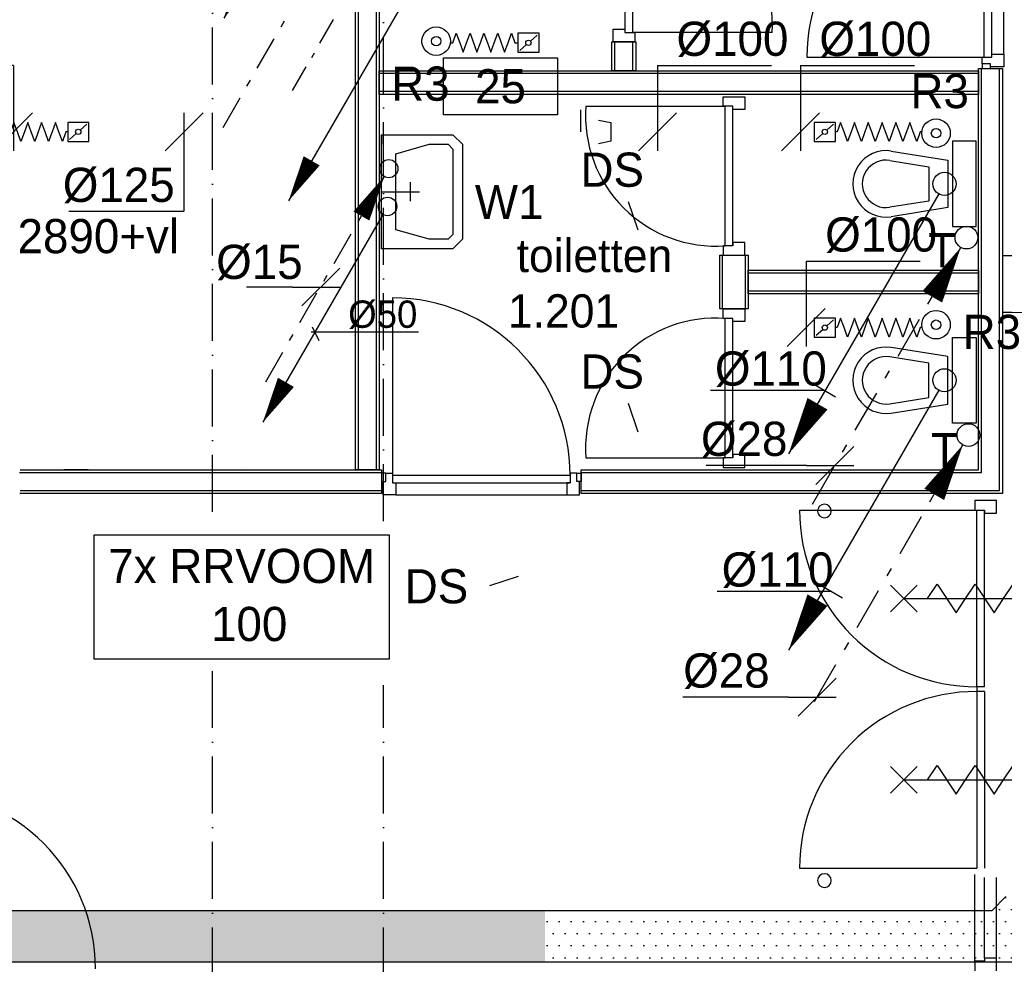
# Model space of a CAD drawing. Extents: x -41378 to 114803, y -24080 to 82188.
# Tile 115 of 137: x 72376 to 77558, y 54931 to 59904. Entities that reach past the tile are written whole.
import ezdxf
from ezdxf.enums import TextEntityAlignment as Align

# ---------------------------------------------------------------- set-up
doc = ezdxf.new("R2010")
doc.units = 0
doc.header["$LTSCALE"] = 50
for name, pattern in [('CENTER4', [5, 3.125, -0.625, 0.625, -0.625]), ('DASHDOT', [9, 6, -1.5, 0, -1.5]), ('DASHED', [3, 1.5, -1.5]), ('LURETOUR', [6, 4, -2])]:
    doc.linetypes.add(name, pattern=pattern)
doc.layers.get('0').update_dxf_attribs({"linetype": 'CONTINUOUS'})
for name, color, linetype in [('AL$2----_RENVOOI', 7, 'CONTINUOUS'), ('AL$7----_STRAMIEN', 1, 'DASHDOT'), ('AL22----_BINNENWAND', 7, 'CONTINUOUS'), ('AL32----_BINNENKOZ', 7, 'CONTINUOUS'), ('AL32----_DRAAIR', 7, 'CONTINUOUS'), ('AL32----_DRAAIRICHTING', 1, 'CONTINUOUS'), ('AL65----_BEVEILIGING', 7, 'CONTINUOUS'), ('AL74----_INRSANITAIR', 7, 'CONTINUOUS'), ('BOUW', 8, 'CONTINUOUS'), ('KABELGGOOT1', 8, 'CONTINUOUS'), ('WL524---', 4, 'CONTINUOUS'), ('WL531---', 4, 'CONTINUOUS'), ('WL570---', 3, 'CONTINUOUS'), ('WL570---_HARTLIJN', 7, 'CONTINUOUS'), ('WL570---_RETOUR', 3, 'CONTINUOUS'), ('WL570---_TOEVOER', 3, 'CONTINUOUS'), ('WM$1----', 1, 'CONTINUOUS'), ('WM531---', 1, 'CONTINUOUS'), ('WM541---', 1, 'CONTINUOUS'), ('WM570---', 1, 'CONTINUOUS')]:
    doc.layers.add(name, color=color, linetype=linetype)
doc.layers.get('0').freeze()
doc.styles.add('BURO-018', font='BUROFONT.shx', dxfattribs={"height": 90})
doc.styles.add('BURO-025', font='BUROFONT.shx', dxfattribs={"height": 250})
pattern_1 = [(0, (0, 200000), (31.75, 63.5), [0, -63.5])]

# ---------------------------------------------------------------- blocks, each defined once
blk = doc.blocks.new('LDV2121')
at = {"color": 0, "linetype": 'CONTINUOUS'}
blk.add_line((-0.25, -0.433), (-6.75, -11.691), dxfattribs=at)
blk.add_lwpolyline([(-6.75, -11.691, 0, 1, 0), (-5.5, -9.526, 1, 1, 0)], format="xyseb", dxfattribs=at)
blk.add_circle((0, 0), 0.5, dxfattribs=at)
blk = doc.blocks.new('LDV4109')
at = {"color": 0, "linetype": 'CONTINUOUS'}
for p, q in [((-1.125, -1.949), (-0.25, -0.433)), ((-1.688, -2.923), (-1.5, -2.598)), ((-3, -5.196), (-2.063, -3.572)), ((-3.563, -6.17), (-3.375, -5.846)), ((-4.875, -8.444), (-3.938, -6.82)), ((-5.438, -9.418), (-5.25, -9.093)), ((-6.75, -11.691), (-5.813, -10.068))]:
    blk.add_line(p, q, dxfattribs=at)
blk.add_lwpolyline([(-0.25, -0.433, 0, 1, 0), (-1.5, -2.598, 1, 1, 0)], format="xyseb", dxfattribs=at)
blk.add_circle((0, 0), 0.5, dxfattribs=at)
blk = doc.blocks.new('LU-ORND')
at = {"color": 0, "linetype": 'CONTINUOUS'}
for p, q in [((-3, 1.5), (-3, -1.5)), ((3, 1.5), (-3, 1.5)), ((3, -1.5), (3, 1.5)), ((-3, -1.5), (3, -1.5))]:
    blk.add_line(p, q, dxfattribs=at)
blk = doc.blocks.new('LU-ORNAM-969610')
at = {"color": 0, "linetype": 'CONTINUOUS'}
for radius in [75, 25]:
    blk.add_circle((0, 0), radius, dxfattribs=at)
blk = doc.blocks.new('LU-1D-KL-646F')
at = {"color": 0, "linetype": 'CONTINUOUS'}
for p, q in [((-55.8, 50), (-55.8, -50)), ((55.8, 50), (-55.8, 50)), ((45.4, 40.7), (10.4, 9.3)), ((55.8, -50), (55.8, 50)), ((-55.8, -50), (55.8, -50)), ((-10.4, -9.3), (-45.4, -40.7))]:
    blk.add_line(p, q, dxfattribs=at)
blk.add_circle((0, 0), 14, dxfattribs=at)
blk = doc.blocks.new('LU-1D-F-641C6')
at = {"color": 0, "linetype": 'CONTINUOUS'}
for p, q in [((-227.1, 0), (-218.4, 0)), ((-218.4, 0), (-200.2, 50)), ((-200.2, 50), (-182, 0)), ((-182, 0), (-163.8, -50)), ((-163.8, -50), (-145.6, 0)), ((-145.6, 0), (-127.4, 50)), ((-127.4, 50), (-109.2, 0)), ((-109.2, 0), (-91, -50)), ((-91, -50), (-72.8, 0)), ((-72.8, 0), (-54.6, 50)), ((-54.6, 50), (-36.4, 0)), ((-36.4, 0), (-18.2, -50)), ((-18.2, -50), (0, 0)), ((0, 0), (18.2, 50)), ((18.2, 50), (36.4, 0)), ((36.4, 0), (54.6, -50)), ((54.6, -50), (72.8, 0)), ((72.8, 0), (91, 50)), ((91, 50), (109.2, 0)), ((109.2, 0), (127.4, -50)), ((127.4, -50), (145.6, 0)), ((145.6, 0), (163.8, 50)), ((163.8, 50), (182, 0)), ((182, 0), (200.2, -50)), ((200.2, -50), (218.4, 0)), ((218.4, 0), (227.1, 0))]:
    blk.add_line(p, q, dxfattribs=at)
blk = doc.blocks.new('LU-1D-F-64165')
at = {"color": 0, "linetype": 'CONTINUOUS'}
for p, q in [((-178.7, 0), (-163.8, 0)), ((-163.8, 0), (-145.6, 50)), ((-145.6, 50), (-127.4, 0)), ((-127.4, 0), (-109.2, -50)), ((-109.2, -50), (-91, 0)), ((-91, 0), (-72.8, 50)), ((-72.8, 50), (-54.6, 0)), ((-54.6, 0), (-36.4, -50)), ((-36.4, -50), (-18.2, 0)), ((-18.2, 0), (0, 50)), ((0, 50), (18.2, 0)), ((18.2, 0), (36.4, -50)), ((36.4, -50), (54.6, 0)), ((54.6, 0), (72.8, 50)), ((72.8, 50), (91, 0)), ((91, 0), (109.2, -50)), ((109.2, -50), (127.4, 0)), ((127.4, 0), (145.6, 50)), ((145.6, 50), (163.8, 0)), ((163.8, 0), (178.7, 0))]:
    blk.add_line(p, q, dxfattribs=at)
blk = doc.blocks.new('LU-1D-F-641C7')
at = {"color": 0, "linetype": 'CONTINUOUS'}
for p, q in [((-228, 0), (-218.4, 0)), ((-218.4, 0), (-200.2, 50)), ((-200.2, 50), (-182, 0)), ((-182, 0), (-163.8, -50)), ((-163.8, -50), (-145.6, 0)), ((-145.6, 0), (-127.4, 50)), ((-127.4, 50), (-109.2, 0)), ((-109.2, 0), (-91, -50)), ((-91, -50), (-72.8, 0)), ((-72.8, 0), (-54.6, 50)), ((-54.6, 50), (-36.4, 0)), ((-36.4, 0), (-18.2, -50)), ((-18.2, -50), (0, 0)), ((0, 0), (18.2, 50)), ((18.2, 50), (36.4, 0)), ((36.4, 0), (54.6, -50)), ((54.6, -50), (72.8, 0)), ((72.8, 0), (91, 50)), ((91, 50), (109.2, 0)), ((109.2, 0), (127.4, -50)), ((127.4, -50), (145.6, 0)), ((145.6, 0), (163.8, 50)), ((163.8, 50), (182, 0)), ((182, 0), (200.2, -50)), ((200.2, -50), (218.4, 0)), ((218.4, 0), (228, 0))]:
    blk.add_line(p, q, dxfattribs=at)
blk = doc.blocks.new('*U221', base_point=(72343.7, 59313.3))
at = {"layer": 'WM570---', "linetype": 'CONTINUOUS'}
for p, q in [((72343.7, 59663.3), (71743.8, 59663.3)), ((72343.7, 59663.3), (72343.7, 59213.3)), ((72443.4, 59413), (72244, 59213.6))]:
    blk.add_line(p, q, dxfattribs=at)
at = {"layer": 'WM570---', "linetype": 'CONTINUOUS', "style": 'BURO-018'}
blk.add_text('%%c100', height=180, dxfattribs=at).set_placement((72243.7, 59713.3), align=Align.RIGHT)
blk = doc.blocks.new('*U223', base_point=(75733.3, 59313.5))
at = {"layer": 'WM570---', "linetype": 'CONTINUOUS'}
for p, q in [((75733.3, 59663.5), (75733.3, 59213.5)), ((75733.3, 59663.5), (76333.3, 59663.5)), ((75833, 59413.2), (75633.6, 59213.8))]:
    blk.add_line(p, q, dxfattribs=at)
at = {"layer": 'WM570---', "linetype": 'CONTINUOUS', "style": 'BURO-018'}
blk.add_text('%%c100', height=180, dxfattribs=at).set_placement((75833.3, 59713.5))
blk = doc.blocks.new('*U224', base_point=(76865, 59313.5))
at = {"layer": 'WM570---', "linetype": 'CONTINUOUS'}
for p, q in [((76865, 59663.5), (76865, 59213.5)), ((76865, 59663.5), (77465, 59663.5)), ((76964.7, 59413.2), (76765.3, 59213.8))]:
    blk.add_line(p, q, dxfattribs=at)
at = {"layer": 'WM570---', "linetype": 'CONTINUOUS', "style": 'BURO-018'}
blk.add_text('%%c100', height=180, dxfattribs=at).set_placement((76965, 59713.5))
blk = doc.blocks.new('*U225', base_point=(76515.7, 58283.1))
at = {"layer": 'WM570---', "linetype": 'CONTINUOUS'}
for p, q in [((76515.7, 58633.1), (76515.7, 58183.1)), ((76515.7, 58633.1), (77115.6, 58633.1)), ((76615.4, 58382.8), (76416, 58183.4))]:
    blk.add_line(p, q, dxfattribs=at)
at = {"layer": 'WM570---', "linetype": 'CONTINUOUS', "style": 'BURO-018'}
blk.add_text('%%c100', height=180, dxfattribs=at).set_placement((76615.7, 58683.1))

msp = doc.modelspace()

# ---------------------------------------------------------------- hatches: boundary and pattern name
at = {"layer": 'KABELGGOOT1'}
h = msp.add_hatch(dxfattribs=at)
h.set_pattern_fill('DOTS', color=256, scale=40, style=0)
h.set_pattern_definition(pattern_1)
h.paths.add_polyline_path([(77399.3, 55213.5), (75140.4, 55213.5), (75140.4, 54943.5), (77399.3, 54943.5)])
h.paths.add_polyline_path([(78007.4, 55213.5), (77842.3, 55213.5), (77767.3, 55288.5), (77767.3, 55322), (77567.3, 55322), (77567.3, 55288.5), (77492.3, 55213.5), (77399.3, 55213.5), (77399.3, 54943.5), (78007.4, 54943.5)])
h = msp.add_hatch(dxfattribs=at)
h.set_pattern_fill('DOTS', color=256, scale=40, style=0)
h.set_pattern_definition(pattern_1)
h.paths.add_polyline_path([(70257.8, 55213.5), (66761.3, 55213.5), (66761.2, 54943.5), (70257.8, 54943.5)])
h.paths.add_polyline_path([(75140.4, 55213.5), (70257.8, 55213.5), (70257.8, 54943.5), (75140.4, 54943.5)])

# ---------------------------------------------------------------- linework, layer by layer
at = {"layer": 'AL$2----_RENVOOI', "color": 8, "linetype": 'CONTINUOUS'}
for centre, start, end in [((76611.7, 57317.4), 0, 180), ((76611.7, 57317.4), 180, 0), ((76611.7, 55371.7), 0, 180), ((76611.7, 55371.7), 180, 0)]:
    msp.add_arc(centre, 36, start, end, dxfattribs=at)
at = {"layer": 'AL$7----_STRAMIEN', "color": 1}
for points in [[(74291, 57263.7), (74291, 80064.7)], [(73391, 57313), (73391, 63091.2)], [(73391, 43573), (73391, 56474.5)], [(74291, 43573), (74291, 56400.5)]]:
    msp.add_lwpolyline(points, dxfattribs=at)
at = {"layer": 'AL22----_BINNENWAND', "color": 8}
for p, q in [((74143.5, 57534.8), (74143.5, 62939.8)), ((74268.5, 62939.8), (74268.5, 57534.8)), ((75493.5, 59635.3), (75493.5, 59786.6)), ((75493.5, 59786.6), (75618.5, 59786.6)), ((75618.5, 59786.6), (75618.5, 59635.3)), ((74268.5, 59510.3), (74268.5, 59635.3)), ((74268.5, 59635.3), (77423.5, 59635.3)), ((75618.5, 59635.3), (75493.5, 59635.3)), ((77423.5, 57534.8), (77423.5, 59647.8)), ((77423.5, 59647.8), (77548.5, 59647.8)), ((77423.5, 59635.3), (77423.5, 59510.3)), ((77548.5, 59647.8), (77548.5, 57409.8)), ((77423.5, 59510.3), (74268.5, 59510.3)), ((76061, 58381.3), (76061, 58663.8)), ((76061, 58663.8), (76211, 58663.8)), ((76211, 58663.8), (76211, 58381.3)), ((76211, 58460.1), (76211, 58585.1)), ((76211, 58585.1), (77423.5, 58585.1)), ((77423.5, 58585.1), (77423.5, 58460.1)), ((77423.5, 58460.1), (76211, 58460.1)), ((76211, 58381.3), (76061, 58381.3)), ((72378.5, 57534.8), (74281, 57534.8)), ((72735.9, 57534.8), (72610.9, 57534.8)), ((74268.5, 57534.8), (74143.5, 57534.8)), ((74281, 57534.8), (74281, 57409.8)), ((75331, 57534.8), (77423.5, 57534.8)), ((75331, 57409.8), (75331, 57534.8)), ((74281, 57409.8), (72376.1, 57409.8)), ((77548.5, 57409.8), (75331, 57409.8))]:
    msp.add_line(p, q, dxfattribs=at)
at = {"layer": 'AL22----_BINNENWAND', "color": 8, "linetype": 'CONTINUOUS'}
for p, q in [((74158.5, 57534.8), (74158.5, 62939.8)), ((74253.5, 57534.8), (74253.5, 62939.8)), ((75508.5, 59635.3), (75508.5, 59786.6)), ((75603.5, 59635.3), (75603.5, 59786.6)), ((77423.5, 59620.3), (74268.5, 59620.3)), ((77438.5, 57519.8), (77438.5, 59647.8)), ((77533.5, 57424.8), (77533.5, 59647.8)), ((77423.5, 59525.3), (74268.5, 59525.3)), ((76076, 58381.3), (76076, 58663.8)), ((76196, 58381.3), (76196, 58663.8)), ((77423.5, 58570.1), (76211, 58570.1)), ((77423.5, 58475.1), (76211, 58475.1)), ((72375.8, 57519.8), (74281, 57519.8)), ((75331, 57519.8), (77438.5, 57519.8)), ((72378.5, 57424.8), (74281, 57424.8)), ((75331, 57424.8), (77533.5, 57424.8))]:
    msp.add_line(p, q, dxfattribs=at)
at = {"layer": 'AL32----_BINNENKOZ', "color": 8}
for p, q in [((77453, 59705.8), (77453, 60639.8)), ((77493, 59705.8), (77493, 60639.8)), ((75562, 60570.6), (75562, 59836.6)), ((75602, 60570.6), (75602, 59836.6)), ((75499, 59786.6), (75499, 59853.6)), ((75499, 59853.6), (75562, 59853.6)), ((75562, 59853.6), (75562, 59836.6)), ((75562, 59836.6), (75613, 59836.6)), ((75613, 59836.6), (75613, 59786.6)), ((75613, 59786.6), (75499, 59786.6)), ((77442, 59670.8), (77442, 59705.8)), ((77442, 59705.8), (77493, 59705.8)), ((77493, 59705.8), (77493, 59722.8)), ((77493, 59722.8), (77556, 59722.8)), ((77556, 59722.8), (77556, 59655.8)), ((77442, 59670.8), (77442, 59647.8)), ((77486, 59670.8), (77442, 59670.8)), ((77486, 59647.8), (77486, 59670.8)), ((77486, 59655.8), (77486, 59670.8)), ((77556, 59655.8), (77486, 59655.8)), ((77442, 59647.8), (77486, 59647.8)), ((76079, 59497.8), (76193, 59497.8)), ((76079, 59447.8), (76079, 59497.8)), ((76193, 59497.8), (76193, 59430.8)), ((76130, 59447.8), (76079, 59447.8)), ((76090, 58713.8), (76090, 59447.8)), ((76130, 58713.8), (76130, 59447.8)), ((76130, 59430.8), (76130, 59447.8)), ((76193, 59430.8), (76130, 59430.8)), ((76193, 58730.8), (76130, 58730.8)), ((76130, 58730.8), (76130, 58713.8)), ((76193, 58663.8), (76193, 58730.8)), ((76130, 58713.8), (76079, 58713.8)), ((76079, 58713.8), (76079, 58663.8)), ((76079, 58663.8), (76193, 58663.8)), ((76079, 58381.3), (76193, 58381.3)), ((76079, 58331.3), (76079, 58381.3)), ((76193, 58381.3), (76193, 58314.3)), ((76130, 58331.3), (76079, 58331.3)), ((76090, 57597.3), (76090, 58331.3)), ((76130, 57597.3), (76130, 58331.3)), ((76130, 58314.3), (76130, 58331.3)), ((76193, 58314.3), (76130, 58314.3)), ((76130, 57597.3), (76079, 57597.3)), ((76079, 57597.3), (76079, 57547.3)), ((76193, 57614.3), (76130, 57614.3)), ((76130, 57614.3), (76130, 57597.3)), ((76193, 57547.3), (76193, 57614.3)), ((76079, 57547.3), (76193, 57547.3)), ((74304, 57516.3), (74281, 57516.3)), ((74281, 57516.3), (74281, 57472.3)), ((74304, 57516.3), (74339, 57516.3)), ((74304, 57472.3), (74304, 57516.3)), ((74339, 57516.3), (74339, 57465.3)), ((74339, 57505.3), (75273, 57505.3)), ((75308, 57516.3), (75273, 57516.3)), ((75273, 57516.3), (75273, 57465.3)), ((75308, 57516.3), (75331, 57516.3)), ((75308, 57472.3), (75308, 57516.3)), ((75331, 57516.3), (75331, 57472.3)), ((74281, 57472.3), (74304, 57472.3)), ((74289, 57402.3), (74289, 57472.3)), ((74289, 57472.3), (74304, 57472.3)), ((74339, 57465.3), (74356, 57465.3)), ((74339, 57465.3), (75273, 57465.3)), ((74356, 57465.3), (74356, 57402.3)), ((75273, 57465.3), (75256, 57465.3)), ((75256, 57465.3), (75256, 57402.3)), ((75331, 57472.3), (75308, 57472.3)), ((75323, 57472.3), (75308, 57472.3)), ((75323, 57402.3), (75323, 57472.3)), ((74356, 57402.3), (74289, 57402.3)), ((75256, 57402.3), (75323, 57402.3)), ((77403.5, 57372.3), (77403.5, 57322.3)), ((77454.5, 57372.3), (77403.5, 57372.3)), ((77403.5, 57372.3), (77403.5, 57322.3)), ((77517.5, 57372.3), (77454.5, 57372.3)), ((77454.5, 57372.3), (77454.5, 57372.3)), ((77517.5, 57305.3), (77517.5, 57372.3)), ((77403.5, 57322.3), (77454.5, 57322.3)), ((77414.5, 56392.3), (77414.5, 57322.3)), ((77454.5, 57322.3), (77454.5, 57305.3)), ((77454.5, 56392.3), (77454.5, 57322.3)), ((77454.5, 57305.3), (77517.5, 57305.3)), ((77454.5, 56392.3), (77414.5, 56392.3)), ((77414.5, 56392.3), (77414.5, 56367.3)), ((77454.5, 56367.3), (77414.5, 56367.3)), ((77414.5, 56367.3), (77414.5, 55437.3)), ((77454.5, 56367.3), (77454.5, 55437.3)), ((77403.5, 54947.3), (77403.5, 55404.8)), ((77454.5, 54964.3), (77454.5, 55387.3)), ((77517.5, 54964.3), (77517.5, 55387.3)), ((77454.5, 54947.3), (77403.5, 54947.3)), ((77403.5, 54947.3), (77403.5, 54897.3)), ((77517.5, 54964.3), (77454.5, 54964.3)), ((77454.5, 54964.3), (77454.5, 54947.3)), ((77517.5, 54897.3), (77517.5, 54964.3))]:
    msp.add_line(p, q, dxfattribs=at)
at = {"layer": 'AL32----_BINNENKOZ', "color": 8, "linetype": 'CONTINUOUS'}
for p, q in [((77556, 59722.8), (77556, 60622.8)), ((74356, 57402.3), (75256, 57402.3))]:
    msp.add_line(p, q, dxfattribs=at)
at = {"layer": 'AL32----_DRAAIR', "color": 8}
for p, q in [((76336, 59836.6), (75602, 59836.6)), ((76519, 59705.8), (77453, 59705.8)), ((75356, 59447.8), (76090, 59447.8)), ((74339, 58439.3), (74339, 57505.3)), ((76480.5, 57322.3), (77414.5, 57322.3)), ((76480.5, 55437.3), (77414.5, 55437.3))]:
    msp.add_line(p, q, dxfattribs=at)
for centre, radius, start, end in [((77453, 59705.8), 934, 90, 180), ((75652, 59886.6), 685.8, 355.8145, 94.1855), ((76039.9, 59397.8), 685.8, 175.8145, 274.1855), ((74339, 57505.3), 934, 0, 90), ((77411.1, 57322.9), 930.6, 180.0361, 270.2098), ((77411.1, 55436.7), 930.6, 89.7902, 179.9639)]:
    msp.add_arc(centre, radius, start, end, dxfattribs=at)
at = {"layer": 'AL32----_DRAAIRICHTING', "color": 8}
msp.add_line((75356, 57597.3), (76090, 57597.3), dxfattribs=at)
for centre, radius, start, end in [((76039.9, 57647.4), 685.8, 85.8145, 184.1855), ((71841, 54907.8), 934, 0, 90)]:
    msp.add_arc(centre, radius, start, end, dxfattribs=at)
at = {"layer": 'AL65----_BEVEILIGING', "color": 8, "linetype": 'CONTINUOUS'}
for p, q in [((76959.5, 56927.3), (77099.5, 56787.3)), ((76959.5, 56787.3), (77099.5, 56927.3)), ((77154.5, 56857.3), (77204.5, 56932.3)), ((77204.5, 56932.3), (77304.5, 56782.3)), ((77354.5, 56857.3), (77404.5, 56932.3)), ((77404.5, 56932.3), (77504.5, 56782.3)), ((77554.5, 56857.3), (77604.5, 56932.3)), ((77029.5, 56857.3), (77879.5, 56857.3)), ((77304.5, 56782.3), (77354.5, 56857.3)), ((77504.5, 56782.3), (77554.5, 56857.3)), ((76959.5, 55972.3), (77099.5, 55832.3)), ((76959.5, 55832.3), (77099.5, 55972.3)), ((77154.5, 55902.3), (77204.5, 55977.3)), ((77204.5, 55977.3), (77304.5, 55827.3)), ((77354.5, 55902.3), (77404.5, 55977.3)), ((77404.5, 55977.3), (77504.5, 55827.3)), ((77554.5, 55902.3), (77604.5, 55977.3)), ((77029.5, 55902.3), (77879.5, 55902.3)), ((77304.5, 55827.3), (77354.5, 55902.3)), ((77504.5, 55827.3), (77554.5, 55902.3))]:
    msp.add_line(p, q, dxfattribs=at)
at = {"layer": 'AL74----_INRSANITAIR', "color": 8, "linetype": 'CONTINUOUS'}
for p, q in [((74281, 59297.8), (74531, 59297.8)), ((74281, 58697.8), (74281, 59297.8)), ((74281, 59297.8), (74281, 59247.8)), ((74531, 59297.8), (74656, 59297.8)), ((74656, 59297.8), (74706, 59247.8)), ((74356, 59197.8), (74531, 59247.8)), ((74531, 59247.8), (74631, 59247.8)), ((74631, 59247.8), (74631, 59247.8)), ((74631, 59247.8), (74656, 59222.8)), ((74706, 59247.8), (74706, 58747.8)), ((77411, 59264.6), (77286, 59264.6)), ((77286, 59264.6), (77286, 58814.6)), ((77411, 58814.6), (77411, 59264.6)), ((74356, 58797.8), (74356, 59197.8)), ((74656, 59222.8), (74656, 59222.8)), ((74656, 59222.8), (74656, 58772.8)), ((76963.8, 59212.4), (77261, 59164.6)), ((76955.8, 59163), (77161, 59130)), ((77261, 59164.6), (77261, 58914.6)), ((77161, 59130), (77161, 58949.1)), ((76836, 58989.6), (76836, 58989.6)), ((77161, 58949.1), (76955.8, 58916.2)), ((77261, 58914.6), (76963.8, 58866.8)), ((77011, 58864.6), (77011, 58864.6)), ((74531, 58747.8), (74356, 58797.8)), ((74656, 58772.8), (74631, 58747.8)), ((74656, 58772.8), (74656, 58772.8)), ((77286, 58814.6), (77411, 58814.6)), ((74631, 58747.8), (74531, 58747.8)), ((74631, 58747.8), (74631, 58747.8)), ((74706, 58747.8), (74656, 58697.8)), ((74531, 58697.8), (74281, 58697.8)), ((74656, 58697.8), (74531, 58697.8)), ((77286, 57780.6), (77286, 58230.6)), ((77286, 58230.6), (77411, 58230.6)), ((77411, 58230.6), (77411, 57780.6)), ((77261, 58130.6), (76963.8, 58178.4)), ((77011, 58180.6), (77011, 58180.6)), ((77161, 58096), (76955.8, 58129)), ((77261, 57880.6), (77261, 58130.6)), ((76836, 58055.6), (76836, 58055.6)), ((77161, 57915.1), (77161, 58096)), ((76955.8, 57882.2), (77161, 57915.1)), ((76963.8, 57832.8), (77261, 57880.6)), ((77411, 57780.6), (77286, 57780.6))]:
    msp.add_line(p, q, dxfattribs=at)
at = {"layer": 'AL74----_INRSANITAIR', "color": 8, "linetype": 'DASHED'}
for p, q in [((72598.4, 57547.3), (72598.4, 57547.3)), ((73548.4, 57547.3), (73548.4, 57547.3))]:
    msp.add_line(p, q, dxfattribs=at)
at = {"layer": 'AL74----_INRSANITAIR', "color": 8, "linetype": 'CONTINUOUS'}
for points in [[(74431, 59047.8), (74431, 58947.8)], [(74281, 58997.8), (74481, 58997.8)]]:
    msp.add_lwpolyline(points, dxfattribs=at)
for centre, radius in [((76936, 59039.6), 175), ((76936, 59039.6), 125), ((76936, 58005.6), 175), ((76936, 58005.6), 125)]:
    msp.add_arc(centre, radius, 80.8673, 279.1327, dxfattribs=at)
at = {"layer": 'KABELGGOOT1'}
for p, q in [((77567.3, 55288.5, 2750), (77492.3, 55213.5, 2750)), ((77492.3, 55213.5, 2750), (66761.3, 55213.5, 2750)), ((66761.3, 54943.5, 2750), (88464.3, 54943.6, 2750))]:
    msp.add_line(p, q, dxfattribs=at)
at = {"layer": 'WL570---', "color": 1}
for p, q in [((73142.1, 59213.6), (73341.5, 59413)), ((73241.8, 58897.3), (73241.8, 59413.3)), ((73241.8, 58894.5), (72635.4, 58894.5))]:
    msp.add_line(p, q, dxfattribs=at)
at = {"layer": 'WL570---'}
for p, q in [((75422.3, 59375.8), (75487.1, 59363.5)), ((75487.1, 59363.5), (75487.1, 59264.9)), ((75487.1, 59264.9), (75422.3, 59250.8))]:
    msp.add_line(p, q, dxfattribs=at)
at = {"layer": 'WL570---_HARTLIJN', "color": 3, "linetype": 'CENTER4'}
msp.add_line((75327, 59428.6), (75327, 59313.3), dxfattribs=at)
at = {"layer": 'WM$1----'}
for p, q in [((75579.4, 58947.3), (75629.4, 58797.3)), ((75579.4, 57884.9), (75629.4, 57734.9)), ((72766.8, 57189.7), (72766.8, 56539.7)), ((74321.6, 57189.7), (72766.8, 57189.7)), ((74321.6, 56539.7), (74321.6, 57189.7)), ((74851.4, 56925), (75001.4, 56975)), ((72766.8, 56539.7), (74321.6, 56539.7))]:
    msp.add_line(p, q, dxfattribs=at)
at = {"layer": 'WM531---', "linetype": 'CONTINUOUS'}
for p, q in [((74061.1, 58596.7), (73861.1, 58396.7)), ((73811.1, 58496.7), (73569.7, 58496.7)), ((73811.1, 58496.7), (74061.1, 58496.7)), ((76766.9, 57657.6), (76566.9, 57457.6)), ((76516.9, 57557.6), (75989.1, 57557.6)), ((76516.9, 57557.6), (76766.9, 57557.6)), ((76673.3, 56437.8), (76473.3, 56237.8)), ((76423.3, 56337.8), (75865.9, 56337.8)), ((76423.3, 56337.8), (76673.3, 56337.8))]:
    msp.add_line(p, q, dxfattribs=at)
at = {"layer": 'WM541---'}
for p, q in [((76529.5, 58001.1), (76670.7, 57918.8)), ((76011.9, 57954.1), (76611.9, 57954.1)), ((76564.8, 56943), (76706, 56860.7)), ((76047.2, 56895.9), (76647.2, 56895.9))]:
    msp.add_line(p, q, dxfattribs=at)
at = {"layer": 'WM570---'}
for p, q in [((73909.8, 58261.2), (74474.6, 58261.2)), ((73915, 58286.7), (73950.9, 58214.9))]:
    msp.add_line(p, q, dxfattribs=at)

# ---------------------------------------------------------------- block references
at = {"layer": 'WL524---', "color": 2}
for p, xscale, yscale, zscale in [((74106.5, 61049.1), 97.2, 97.2, 97.2), ((74447.5, 60086.8), 97.2, 97.2, 97.2), ((77243.5, 59039.6), 121.5, 121.5, 121.5), ((74311.9, 58920.7), 97.2, 97.2, 97.2), ((77243.5, 58005.6), 121.5, 121.5, 121.5)]:
    msp.add_blockref('LDV2121', p, dxfattribs=dict(at, xscale=xscale, yscale=yscale, zscale=zscale))
at = {"layer": 'WL531---', "color": 2}
for p, xscale, yscale, zscale in [((74094.2, 60458.5), 96, 96, 96), ((74331, 60428.3), 76.80000000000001, 76.80000000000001, 76.80000000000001), ((74318.8, 59119.9), 96, 96, 96), ((77359.3, 58756.8), 120, 120, 120), ((77369.7, 57717.2), 120, 120, 120)]:
    msp.add_blockref('LDV4109', p, dxfattribs=dict(at, xscale=xscale, yscale=yscale, zscale=zscale))
at = {"layer": 'WL570---_RETOUR', "color": 3, "rotation": 77.46459240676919}
for p in [(74568.2, 59790.8), (77199.3, 59306.4), (77199.3, 58298)]:
    msp.add_blockref('LU-ORNAM-969610', p, dxfattribs=at)
at = {"layer": 'WL570---_RETOUR', "linetype": 'LURETOUR', "rotation": 180}
msp.add_blockref('LU-1D-F-641C7', (72400.6, 59313.3), dxfattribs=at)
at = {"layer": 'WL570---_TOEVOER', "linetype": 'CONTINUOUS'}
for name, p in [('LU-1D-F-64165', (74819.2, 59782.2)), ('LU-1D-KL-646F', (75053.7, 59782.2)), ('LU-1D-KL-646F', (72684.4, 59313.3))]:
    msp.add_blockref(name, p, dxfattribs=at)
at = {"layer": 'WL570---_TOEVOER', "linetype": 'CONTINUOUS', "rotation": 180}
for name, p in [('LU-1D-KL-646F', (76614, 59313.5)), ('LU-1D-F-641C6', (76897.3, 59313.5)), ('LU-1D-KL-646F', (76614, 58283.1)), ('LU-1D-F-641C6', (76897.3, 58283.1))]:
    msp.add_blockref(name, p, dxfattribs=at)
at = {"layer": 'WM570---'}
for name, p in [('*U221', (72343.7, 59313.3)), ('*U223', (75733.3, 59313.5)), ('*U224', (76485.2, 59313.5)), ('*U225', (76515.7, 58283.1))]:
    msp.add_blockref(name, p, dxfattribs=at)
at = {"layer": 'WM570---', "color": 1}
ref = msp.add_blockref('LU-ORND', (74906.7, 59553.6), dxfattribs=dict(at, xscale=-100, yscale=100, zscale=100))
ref.add_attrib('LU_TEXT1', '25', dxfattribs={"layer": '0', "color": 1, "linetype": 'CONTINUOUS', "height": 180, "style": 'BURO-018'}).set_placement((74906.7, 59553.6), align=Align.MIDDLE)
ref = msp.add_blockref('LU-ORND', (77850.8, 58512.2), dxfattribs=dict(at, xscale=-100, yscale=100, zscale=100))
ref.add_attrib('LU_TEXT1', '25', dxfattribs={"layer": '0', "color": 1, "linetype": 'CONTINUOUS', "height": 180, "style": 'BURO-018'}).set_placement((77850.8, 58512.2), align=Align.MIDDLE)

# ---------------------------------------------------------------- texts
at = {"layer": 'BOUW', "color": 1, "style": 'BURO-018'}
for s, p in [('DS', (75327.6, 59024.3)), ('W1', (74771.8, 58854)), ('T', (77159, 58600.7)), ('DS', (75327.6, 57961.9)), ('T', (77172.3, 57547.7)), ('DS', (74402.6, 56831.3))]:
    msp.add_text(s, height=180, dxfattribs=at).set_placement(p)
at = {"layer": 'BOUW', "style": 'BURO-025'}
for s, p in [('toiletten', (74991.4, 58575)), ('1.201', (74945.6, 58283.3))]:
    msp.add_text(s, height=175, dxfattribs=at).set_placement(p)
at = {"layer": 'WL570---', "color": 1, "style": 'BURO-018'}
for s, p in [('7x RRVOOM', (72842.5, 56938.3)), ('100', (73383.1, 56632.9))]:
    msp.add_text(s, height=180, dxfattribs=at).set_placement(p)
at = {"layer": 'WL570---_TOEVOER', "color": 1, "style": 'BURO-018'}
for p in [(74331.2, 59477.3), (77064.5, 59438.1), (77339.1, 58170.2)]:
    msp.add_text('R3', height=180, dxfattribs=at).set_placement(p)
at = {"layer": 'WM531---', "linetype": 'CONTINUOUS', "style": 'BURO-018'}
for s, p in [('%%C15', (73865.2, 58539)), ('%%C28', (76416.9, 57607.6)), ('%%C28', (76323.3, 56387.8))]:
    msp.add_text(s, height=180, dxfattribs=at).set_placement(p, align=Align.RIGHT)
at = {"layer": 'WM541---', "color": 1, "style": 'BURO-018'}
for p in [(76035.4, 57977.6), (76070.7, 56919.5)]:
    msp.add_text('%%C110', height=180, dxfattribs=at).set_placement(p)
at = {"layer": 'WM570---', "linetype": 'CONTINUOUS', "style": 'BURO-018'}
msp.add_text('%%c125', height=180, dxfattribs=at).set_placement((73191.8, 58944.5), align=Align.RIGHT)
at = {"layer": 'WM570---', "color": 1, "style": 'BURO-018'}
for s, height, p in [('2890+vl', 180, (72364.8, 58674.6)), ('%%C50', 144, (74105, 58281.7))]:
    msp.add_text(s, height=height, dxfattribs=at).set_placement(p)

doc.saveas('drawing.dxf')
